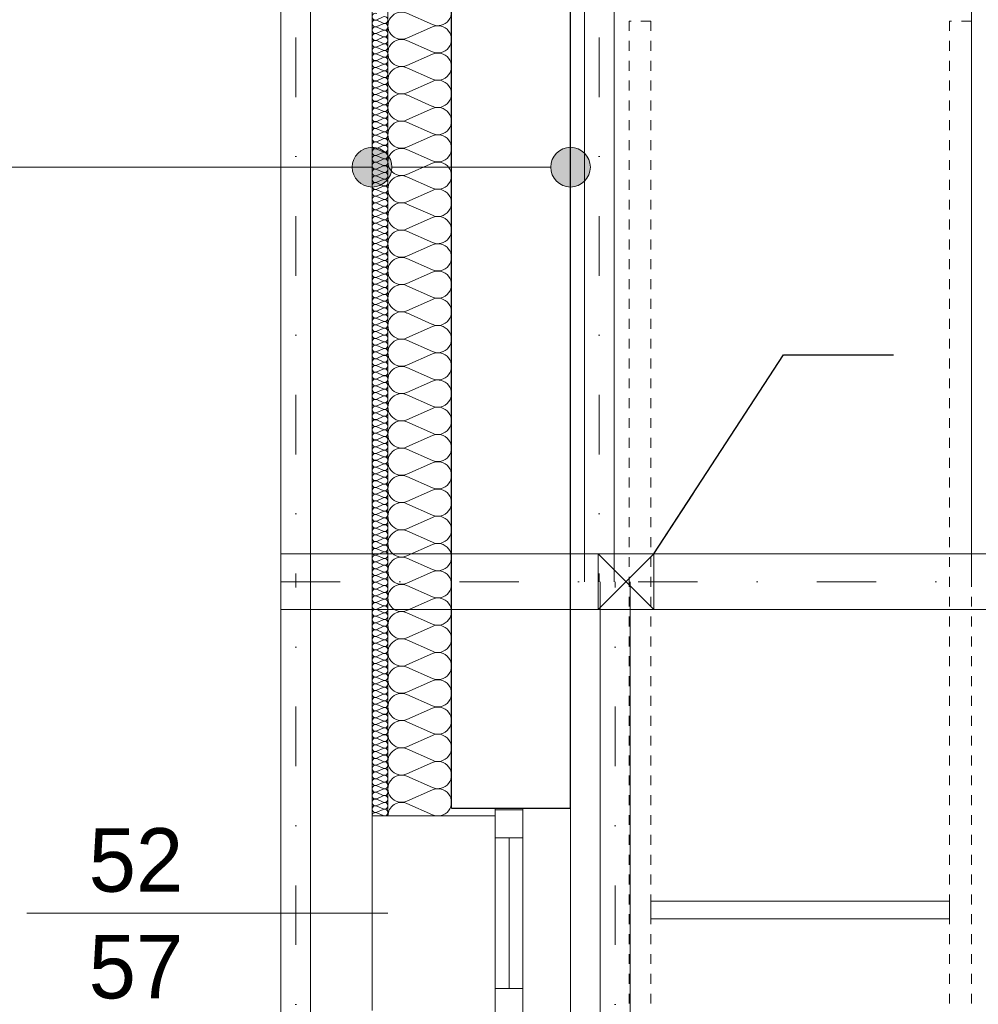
# Model space of a CAD drawing. Extents: x -613240 to -325500, y -25863 to 152403.
# Tile 239 of 254: x -431373 to -428957, y 139788 to 142268. Entities that reach past the tile are written whole.
import ezdxf

# ---------------------------------------------------------------- set-up
doc = ezdxf.new("R2010")
doc.units = 0
doc.header["$MEASUREMENT"] = 0
for name, pattern in [('Dot & Dashed', [450, 150, -150, 0, -150]), ('Hidden Line', [50, 25, -25]), ('Przerywana', [320, 160, -160])]:
    doc.linetypes.add(name, pattern=pattern)
for name, color, linetype, lineweight in [('Arch konstrukcja dachu_Nr_Pióra__46', 5, 'Continuous', 13), ('Arch opisy_Nr_Pióra__21', 7, 'Continuous', 9), ('INWENT DACH_Nr_Pióra__21', 7, 'Continuous', 9), ('INWENT KONST. DREWNIANA_Nr_Pióra__21', 7, 'Continuous', 9), ('INWENT OPISY_Nr_Pióra__21', 7, 'Continuous', 9), ('INWENT. OKNA_Nr_Pióra__21', 7, 'Continuous', 9), ('INWENT. OKNA_Nr_Pióra__5', 7, 'Continuous', 13), ('INWENT.ŚCIANY_Nr_Pióra__1', 7, 'Continuous', 25), ('INWENT.ŚCIANY_Nr_Pióra__21', 7, 'Continuous', 9)]:
    doc.layers.add(name, color=color, linetype=linetype, lineweight=lineweight)
for name, color, linetype in [('Arch ocieplenie', 7, 'Continuous'), ('Arch opisy', 7, 'Continuous'), ('Inwent Izolacje', 7, 'Continuous')]:
    doc.layers.add(name, color=color, linetype=linetype)
for name, color, linetype, lineweight, true_color in [('Arch ocieplenie_Nr_Pióra__9', 7, 'Continuous', 13, 0x3dad99), ('Arch wykończenie_Nr_Pióra__3', 7, 'Continuous', 18, 0xff6600), ('Inwent Izolacje_Nr_Pióra__2', 7, 'Continuous', 13, 0x7f7f7f), ('INWENT KONST. DREWNIANA_Nr_Pióra__2', 7, 'Continuous', 13, 0x7f7f7f), ('INWENT.ŚCIANY_Nr_Pióra__2', 7, 'Continuous', 13, 0x7f7f7f), ('INWENT.ŚCIANY_Nr_Pióra__3', 7, 'Continuous', 18, 0xff6600)]:
    doc.layers.add(name, color=color, linetype=linetype, lineweight=lineweight, true_color=true_color)
doc.styles.add('GENERATED_STYLE_5', font='txt')
doc.dimstyles.new('GENERATED_STYLE__8', dxfattribs={"dimtxt": 0.18, "dimasz": 182.4, "dimexe": 0.18, "dimexo": 0.0625, "dimgap": 0.09, "dimtad": 0, "dimtih": 1, "dimtoh": 1, "dimdec": 4, "dimzin": 0, "dimdsep": 46, "dimcen": 0.09, "dimadec": 0, "dimazin": 0, "dimtfac": 1, "dimtdec": 4, "dimtmove": 0, "dimatfit": 3, "dimldrblk": 'ARROWHEAD_5', "dimfxl": 0, "dimtolj": 1, "dimtzin": 0, "dimarcsym": 0})

# ---------------------------------------------------------------- blocks, each defined once
blk = doc.blocks.new('Izolacja cieplna 14_246', base_point=(-430484.9, 143282.6))
at = {"layer": 'Arch ocieplenie_Nr_Pióra__9', "linetype": 'Continuous'}
for p, q in [((-430456.9, 142275.2), (-430473, 142268.1)), ((-430473, 142266.7), (-430456.9, 142259.6)), ((-430456.9, 142258.1), (-430473, 142251)), ((-430473, 142249.6), (-430456.9, 142242.5)), ((-430456.9, 142241.1), (-430473, 142234)), ((-430473, 142232.6), (-430456.9, 142225.5)), ((-430456.9, 142224), (-430473, 142216.9)), ((-430473, 142215.5), (-430456.9, 142208.4)), ((-430456.9, 142207), (-430473, 142199.9)), ((-430473, 142198.4), (-430456.9, 142191.3)), ((-430456.9, 142189.9), (-430473, 142182.8)), ((-430473, 142181.4), (-430456.9, 142174.3)), ((-430456.9, 142172.8), (-430473, 142165.7)), ((-430473, 142164.3), (-430456.9, 142157.2)), ((-430456.9, 142155.8), (-430473, 142148.7)), ((-430473, 142147.2), (-430456.9, 142140.1)), ((-430456.9, 142138.7), (-430473, 142131.6)), ((-430473, 142130.2), (-430456.9, 142123.1)), ((-430456.9, 142121.7), (-430473, 142114.6)), ((-430473, 142113.1), (-430456.9, 142106)), ((-430456.9, 142104.6), (-430473, 142097.5)), ((-430473, 142096.1), (-430456.9, 142089)), ((-430456.9, 142087.5), (-430473, 142080.4)), ((-430473, 142079), (-430456.9, 142071.9)), ((-430456.9, 142070.5), (-430473, 142063.4)), ((-430473, 142061.9), (-430456.9, 142054.8)), ((-430456.9, 142053.4), (-430473, 142046.3)), ((-430473, 142044.9), (-430456.9, 142037.8)), ((-430456.9, 142036.3), (-430473, 142029.2)), ((-430473, 142027.8), (-430456.9, 142020.7)), ((-430456.9, 142019.3), (-430473, 142012.2)), ((-430473, 142010.7), (-430456.9, 142003.6)), ((-430456.9, 142002.2), (-430473, 141995.1)), ((-430473, 141993.7), (-430456.9, 141986.6)), ((-430456.9, 141985.2), (-430473, 141978.1)), ((-430473, 141976.6), (-430456.9, 141969.5)), ((-430456.9, 141968.1), (-430473, 141961)), ((-430473, 141959.6), (-430456.9, 141952.5)), ((-430456.9, 141951), (-430473, 141943.9)), ((-430473, 141942.5), (-430456.9, 141935.4)), ((-430456.9, 141934), (-430473, 141926.9)), ((-430473, 141925.4), (-430456.9, 141918.3)), ((-430456.9, 141916.9), (-430473, 141909.8)), ((-430473, 141908.4), (-430456.9, 141901.3)), ((-430456.9, 141899.8), (-430473, 141892.7)), ((-430473, 141891.3), (-430456.9, 141884.2)), ((-430456.9, 141882.8), (-430473, 141875.7)), ((-430473, 141874.2), (-430456.9, 141867.2)), ((-430456.9, 141865.7), (-430473, 141858.6)), ((-430473, 141857.2), (-430456.9, 141850.1)), ((-430456.9, 141848.7), (-430473, 141841.6)), ((-430473, 141840.1), (-430456.9, 141833)), ((-430456.9, 141831.6), (-430473, 141824.5)), ((-430473, 141823.1), (-430456.9, 141816)), ((-430456.9, 141814.5), (-430473, 141807.4)), ((-430473, 141806), (-430456.9, 141798.9)), ((-430456.9, 141797.5), (-430473, 141790.4)), ((-430473, 141788.9), (-430456.9, 141781.8)), ((-430456.9, 141780.4), (-430473, 141773.3)), ((-430473, 141771.9), (-430456.9, 141764.8)), ((-430456.9, 141763.3), (-430473, 141756.2)), ((-430473, 141754.8), (-430456.9, 141747.7)), ((-430456.9, 141746.3), (-430473, 141739.2)), ((-430473, 141737.8), (-430456.9, 141730.7)), ((-430456.9, 141729.2), (-430473, 141722.1)), ((-430473, 141720.7), (-430456.9, 141713.6)), ((-430456.9, 141712.2), (-430473, 141705.1)), ((-430473, 141703.6), (-430456.9, 141696.5)), ((-430456.9, 141695.1), (-430473, 141688)), ((-430473, 141686.6), (-430456.9, 141679.5)), ((-430456.9, 141678), (-430473, 141670.9)), ((-430473, 141669.5), (-430456.9, 141662.4)), ((-430456.9, 141661), (-430473, 141653.9)), ((-430473, 141652.4), (-430456.9, 141645.3)), ((-430456.9, 141643.9), (-430473, 141636.8)), ((-430473, 141635.4), (-430456.9, 141628.3)), ((-430456.9, 141626.8), (-430473, 141619.8)), ((-430473, 141618.3), (-430456.9, 141611.2)), ((-430456.9, 141609.8), (-430473, 141602.7)), ((-430473, 141601.3), (-430456.9, 141594.2)), ((-430456.9, 141592.7), (-430473, 141585.6)), ((-430473, 141584.2), (-430456.9, 141577.1)), ((-430456.9, 141575.7), (-430473, 141568.6)), ((-430473, 141567.1), (-430456.9, 141560)), ((-430456.9, 141558.6), (-430473, 141551.5)), ((-430473, 141550.1), (-430456.9, 141543)), ((-430456.9, 141541.5), (-430473, 141534.4)), ((-430473, 141533), (-430456.9, 141525.9)), ((-430456.9, 141524.5), (-430473, 141517.4)), ((-430473, 141515.9), (-430456.9, 141508.8)), ((-430456.9, 141507.4), (-430473, 141500.3)), ((-430473, 141498.9), (-430456.9, 141491.8)), ((-430456.9, 141490.4), (-430473, 141483.3)), ((-430473, 141481.8), (-430456.9, 141474.7)), ((-430456.9, 141473.3), (-430473, 141466.2)), ((-430473, 141464.8), (-430456.9, 141457.7)), ((-430456.9, 141456.2), (-430473, 141449.1)), ((-430473, 141447.7), (-430456.9, 141440.6)), ((-430456.9, 141439.2), (-430473, 141432.1)), ((-430473, 141430.6), (-430456.9, 141423.5)), ((-430456.9, 141422.1), (-430473, 141415)), ((-430473, 141413.6), (-430456.9, 141406.5)), ((-430456.9, 141405), (-430473, 141397.9)), ((-430473, 141396.5), (-430456.9, 141389.4)), ((-430456.9, 141388), (-430473, 141380.9)), ((-430473, 141379.4), (-430456.9, 141372.3)), ((-430456.9, 141370.9), (-430473, 141363.8)), ((-430473, 141362.4), (-430456.9, 141355.3)), ((-430456.9, 141353.9), (-430473, 141346.8)), ((-430473, 141345.3), (-430456.9, 141338.2)), ((-430456.9, 141336.8), (-430473, 141329.7)), ((-430473, 141328.3), (-430456.9, 141321.2)), ((-430456.9, 141319.7), (-430473, 141312.6)), ((-430473, 141311.2), (-430456.9, 141304.1)), ((-430456.9, 141302.7), (-430473, 141295.6)), ((-430473, 141294.1), (-430456.9, 141287)), ((-430456.9, 141285.6), (-430473, 141278.5)), ((-430473, 141277.1), (-430456.9, 141270)), ((-430456.9, 141268.5), (-430473, 141261.4)), ((-430473, 141260), (-430456.9, 141252.9)), ((-430456.9, 141251.5), (-430473, 141244.4)), ((-430473, 141243), (-430456.9, 141235.9)), ((-430456.9, 141234.4), (-430473, 141227.3)), ((-430473, 141225.9), (-430456.9, 141218.8)), ((-430456.9, 141217.4), (-430473, 141210.3)), ((-430473, 141208.8), (-430456.9, 141201.7)), ((-430456.9, 141200.3), (-430473, 141193.2)), ((-430473, 141191.8), (-430456.9, 141184.7)), ((-430456.9, 141183.2), (-430473, 141176.1)), ((-430473, 141174.7), (-430456.9, 141167.6)), ((-430456.9, 141166.2), (-430473, 141159.1)), ((-430473, 141157.6), (-430456.9, 141150.5)), ((-430456.9, 141149.1), (-430473, 141142)), ((-430473, 141140.6), (-430456.9, 141133.5)), ((-430456.9, 141132), (-430473, 141124.9)), ((-430473, 141123.5), (-430456.9, 141116.4)), ((-430456.9, 141115), (-430473, 141107.9)), ((-430473, 141106.5), (-430456.9, 141099.4)), ((-430456.9, 141097.9), (-430473, 141090.8)), ((-430473, 141089.4), (-430456.9, 141082.3)), ((-430456.9, 141080.9), (-430473, 141073.8)), ((-430473, 141072.3), (-430456.9, 141065.2)), ((-430456.9, 141063.8), (-430473, 141056.7)), ((-430473, 141055.3), (-430456.9, 141048.2)), ((-430456.9, 141046.7), (-430473, 141039.6)), ((-430473, 141038.2), (-430456.9, 141031.1)), ((-430456.9, 141029.7), (-430473, 141022.6)), ((-430473, 141021.1), (-430456.9, 141014)), ((-430456.9, 141012.6), (-430473, 141005.5)), ((-430473, 141004.1), (-430456.9, 140997)), ((-430456.9, 140995.5), (-430473, 140988.5)), ((-430473, 140987), (-430456.9, 140979.9)), ((-430456.9, 140978.5), (-430473, 140971.4)), ((-430473, 140970), (-430456.9, 140962.9)), ((-430456.9, 140961.4), (-430473, 140954.3)), ((-430473, 140952.9), (-430456.9, 140945.8)), ((-430456.9, 140944.4), (-430473, 140937.3)), ((-430473, 140935.8), (-430456.9, 140928.7)), ((-430456.9, 140927.3), (-430473, 140920.2)), ((-430473, 140918.8), (-430456.9, 140911.7)), ((-430456.9, 140910.2), (-430473, 140903.1)), ((-430473, 140901.7), (-430456.9, 140894.6)), ((-430456.9, 140893.2), (-430473, 140886.1)), ((-430473, 140884.6), (-430456.9, 140877.5)), ((-430456.9, 140876.1), (-430473, 140869)), ((-430473, 140867.6), (-430456.9, 140860.5)), ((-430456.9, 140859.1), (-430473, 140852)), ((-430473, 140850.5), (-430456.9, 140843.4)), ((-430456.9, 140842), (-430473, 140834.9)), ((-430473, 140833.5), (-430456.9, 140826.4)), ((-430456.9, 140824.9), (-430473, 140817.8)), ((-430473, 140816.4), (-430456.9, 140809.3)), ((-430456.9, 140807.9), (-430473, 140800.8)), ((-430473, 140799.3), (-430456.9, 140792.2)), ((-430456.9, 140790.8), (-430473, 140783.7)), ((-430473, 140782.3), (-430456.9, 140775.2)), ((-430456.9, 140773.7), (-430473, 140766.6)), ((-430473, 140765.2), (-430456.9, 140758.1)), ((-430456.9, 140756.7), (-430473, 140749.6)), ((-430473, 140748.1), (-430456.9, 140741)), ((-430456.9, 140739.6), (-430473, 140732.5)), ((-430473, 140731.1), (-430456.9, 140724)), ((-430456.9, 140722.6), (-430473, 140715.5)), ((-430473, 140714), (-430456.9, 140706.9)), ((-430456.9, 140705.5), (-430473, 140698.4)), ((-430473, 140697), (-430456.9, 140689.9)), ((-430456.9, 140688.4), (-430473, 140681.3)), ((-430473, 140679.9), (-430456.9, 140672.8)), ((-430456.9, 140671.4), (-430473, 140664.3)), ((-430473, 140662.8), (-430456.9, 140655.7)), ((-430456.9, 140654.3), (-430473, 140647.2)), ((-430473, 140645.8), (-430456.9, 140638.7)), ((-430456.9, 140637.2), (-430473, 140630.1)), ((-430473, 140628.7), (-430456.9, 140621.6)), ((-430456.9, 140620.2), (-430473, 140613.1)), ((-430473, 140611.7), (-430456.9, 140604.6)), ((-430456.9, 140603.1), (-430473, 140596)), ((-430473, 140594.6), (-430456.9, 140587.5)), ((-430456.9, 140586.1), (-430473, 140579)), ((-430473, 140577.5), (-430456.9, 140570.4)), ((-430456.9, 140569), (-430473, 140561.9)), ((-430473, 140560.5), (-430456.9, 140553.4)), ((-430456.9, 140551.9), (-430473, 140544.8)), ((-430473, 140543.4), (-430456.9, 140536.3)), ((-430456.9, 140534.9), (-430473, 140527.8)), ((-430473, 140526.3), (-430456.9, 140519.2)), ((-430456.9, 140517.8), (-430473, 140510.7)), ((-430473, 140509.3), (-430456.9, 140502.2)), ((-430456.9, 140500.7), (-430473, 140493.6)), ((-430473, 140492.2), (-430456.9, 140485.1)), ((-430456.9, 140483.7), (-430473, 140476.6)), ((-430473, 140475.2), (-430456.9, 140468.1)), ((-430456.9, 140466.6), (-430473, 140459.5)), ((-430473, 140458.1), (-430456.9, 140451)), ((-430456.9, 140449.6), (-430473, 140442.5)), ((-430473, 140441), (-430456.9, 140433.9)), ((-430456.9, 140432.5), (-430473, 140425.4)), ((-430473, 140424), (-430456.9, 140416.9)), ((-430456.9, 140415.4), (-430473, 140408.3)), ((-430473, 140406.9), (-430456.9, 140399.8)), ((-430456.9, 140398.4), (-430473, 140391.3)), ((-430473, 140389.8), (-430456.9, 140382.7)), ((-430456.9, 140381.3), (-430473, 140374.2)), ((-430473, 140372.8), (-430456.9, 140365.7)), ((-430456.9, 140364.2), (-430473, 140357.2)), ((-430473, 140355.7), (-430456.9, 140348.6)), ((-430456.9, 140347.2), (-430473, 140340.1)), ((-430473, 140338.7), (-430456.9, 140331.6)), ((-430456.9, 140330.1), (-430473, 140323)), ((-430473, 140321.6), (-430456.9, 140314.5)), ((-430456.9, 140313.1), (-430473, 140306)), ((-430473, 140304.5), (-430456.9, 140297.4)), ((-430456.9, 140296), (-430473, 140288.9)), ((-430473, 140287.5), (-430456.9, 140280.4)), ((-430456.9, 140278.9), (-430473, 140271.8)), ((-430473, 140270.4), (-430456.9, 140263.3))]:
    blk.add_line(p, q, dxfattribs=at)
for centre, start_param, end_param in [((-430476.4, 142275.9), 2.7288, 6.695979), ((-430476.4, 142258.9), 2.7288, 6.695979), ((-430453.5, 142267.4), 5.870392, 9.837571), ((-430476.4, 142241.8), 2.7288, 6.695979), ((-430453.5, 142250.3), 5.870392, 9.837571), ((-430453.5, 142233.3), 5.870392, 9.837571), ((-430476.4, 142224.7), 2.7288, 6.695979), ((-430476.4, 142207.7), 2.7288, 6.695979), ((-430453.5, 142216.2), 5.870392, 9.837571), ((-430476.4, 142190.6), 2.7288, 6.695979), ((-430453.5, 142199.1), 5.870392, 9.837571), ((-430453.5, 142182.1), 5.870392, 9.837571), ((-430476.4, 142173.6), 2.7288, 6.695979), ((-430476.4, 142156.5), 2.7288, 6.695979), ((-430453.5, 142165), 5.870392, 9.837571), ((-430476.4, 142139.4), 2.7288, 6.695979), ((-430453.5, 142148), 5.870392, 9.837571), ((-430453.5, 142130.9), 5.870392, 9.837571), ((-430476.4, 142122.4), 2.7288, 6.695979), ((-430476.4, 142105.3), 2.7288, 6.695979), ((-430453.5, 142113.8), 5.870392, 9.837571), ((-430476.4, 142088.2), 2.7288, 6.695979), ((-430453.5, 142096.8), 5.870392, 9.837571), ((-430453.5, 142079.7), 5.870392, 9.837571), ((-430476.4, 142071.2), 2.7288, 6.695979), ((-430476.4, 142054.1), 2.7288, 6.695979), ((-430453.5, 142062.6), 5.870392, 9.837571), ((-430476.4, 142037.1), 2.7288, 6.695979), ((-430453.5, 142045.6), 5.870392, 9.837571), ((-430453.5, 142028.5), 5.870392, 9.837571), ((-430476.4, 142020), 2.7288, 6.695979), ((-430453.5, 142011.5), 5.870392, 9.837571), ((-430476.4, 142002.9), 2.7288, 6.695979), ((-430476.4, 141985.9), 2.7288, 6.695979), ((-430453.5, 141994.4), 5.870392, 9.837571), ((-430476.4, 141968.8), 2.7288, 6.695979), ((-430453.5, 141977.3), 5.870392, 9.837571), ((-430453.5, 141960.3), 5.870392, 9.837571), ((-430476.4, 141951.7), 2.7288, 6.695979), ((-430476.4, 141934.7), 2.7288, 6.695979), ((-430453.5, 141943.2), 5.870392, 9.837571), ((-430476.4, 141917.6), 2.7288, 6.695979), ((-430453.5, 141926.2), 5.870392, 9.837571), ((-430453.5, 141909.1), 5.870392, 9.837571), ((-430476.4, 141900.6), 2.7288, 6.695979), ((-430476.4, 141883.5), 2.7288, 6.695979), ((-430453.5, 141892), 5.870392, 9.837571), ((-430476.4, 141866.4), 2.7288, 6.695979), ((-430453.5, 141875), 5.870392, 9.837571), ((-430453.5, 141857.9), 5.870392, 9.837571), ((-430476.4, 141849.4), 2.7288, 6.695979), ((-430476.4, 141832.3), 2.7288, 6.695979), ((-430453.5, 141840.8), 5.870392, 9.837571), ((-430476.4, 141815.2), 2.7288, 6.695979), ((-430453.5, 141823.8), 5.870392, 9.837571), ((-430453.5, 141806.7), 5.870392, 9.837571), ((-430476.4, 141798.2), 2.7288, 6.695979), ((-430476.4, 141781.1), 2.7288, 6.695979), ((-430453.5, 141789.7), 5.870392, 9.837571), ((-430476.4, 141764.1), 2.7288, 6.695979), ((-430453.5, 141772.6), 5.870392, 9.837571), ((-430453.5, 141755.5), 5.870392, 9.837571), ((-430476.4, 141747), 2.7288, 6.695979), ((-430453.5, 141738.5), 5.870392, 9.837571), ((-430476.4, 141729.9), 2.7288, 6.695979), ((-430476.4, 141712.9), 2.7288, 6.695979), ((-430453.5, 141721.4), 5.870392, 9.837571), ((-430476.4, 141695.8), 2.7288, 6.695979), ((-430453.5, 141704.3), 5.870392, 9.837571), ((-430453.5, 141687.3), 5.870392, 9.837571), ((-430476.4, 141678.8), 2.7288, 6.695979), ((-430476.4, 141661.7), 2.7288, 6.695979), ((-430453.5, 141670.2), 5.870392, 9.837571), ((-430476.4, 141644.6), 2.7288, 6.695979), ((-430453.5, 141653.2), 5.870392, 9.837571), ((-430453.5, 141636.1), 5.870392, 9.837571), ((-430476.4, 141627.6), 2.7288, 6.695979), ((-430476.4, 141610.5), 2.7288, 6.695979), ((-430453.5, 141619), 5.870392, 9.837571), ((-430476.4, 141593.4), 2.7288, 6.695979), ((-430453.5, 141602), 5.870392, 9.837571), ((-430453.5, 141584.9), 5.870392, 9.837571), ((-430476.4, 141576.4), 2.7288, 6.695979), ((-430476.4, 141559.3), 2.7288, 6.695979), ((-430453.5, 141567.8), 5.870392, 9.837571), ((-430476.4, 141542.3), 2.7288, 6.695979), ((-430453.5, 141550.8), 5.870392, 9.837571), ((-430453.5, 141533.7), 5.870392, 9.837571), ((-430476.4, 141525.2), 2.7288, 6.695979), ((-430476.4, 141508.1), 2.7288, 6.695979), ((-430453.5, 141516.7), 5.870392, 9.837571), ((-430476.4, 141491.1), 2.7288, 6.695979), ((-430453.5, 141499.6), 5.870392, 9.837571), ((-430453.5, 141482.5), 5.870392, 9.837571), ((-430476.4, 141474), 2.7288, 6.695979), ((-430453.5, 141465.5), 5.870392, 9.837571), ((-430476.4, 141456.9), 2.7288, 6.695979), ((-430476.4, 141439.9), 2.7288, 6.695979), ((-430453.5, 141448.4), 5.870392, 9.837571), ((-430476.4, 141422.8), 2.7288, 6.695979), ((-430453.5, 141431.4), 5.870392, 9.837571), ((-430453.5, 141414.3), 5.870392, 9.837571), ((-430476.4, 141405.8), 2.7288, 6.695979), ((-430476.4, 141388.7), 2.7288, 6.695979), ((-430453.5, 141397.2), 5.870392, 9.837571), ((-430476.4, 141371.6), 2.7288, 6.695979), ((-430453.5, 141380.2), 5.870392, 9.837571), ((-430453.5, 141363.1), 5.870392, 9.837571), ((-430476.4, 141354.6), 2.7288, 6.695979), ((-430476.4, 141337.5), 2.7288, 6.695979), ((-430453.5, 141346), 5.870392, 9.837571), ((-430476.4, 141320.4), 2.7288, 6.695979), ((-430453.5, 141329), 5.870392, 9.837571), ((-430453.5, 141311.9), 5.870392, 9.837571), ((-430476.4, 141303.4), 2.7288, 6.695979), ((-430476.4, 141286.3), 2.7288, 6.695979), ((-430453.5, 141294.9), 5.870392, 9.837571), ((-430476.4, 141269.3), 2.7288, 6.695979), ((-430453.5, 141277.8), 5.870392, 9.837571), ((-430453.5, 141260.7), 5.870392, 9.837571), ((-430476.4, 141252.2), 2.7288, 6.695979), ((-430476.4, 141235.1), 2.7288, 6.695979), ((-430453.5, 141243.7), 5.870392, 9.837571), ((-430476.4, 141218.1), 2.7288, 6.695979), ((-430453.5, 141226.6), 5.870392, 9.837571), ((-430476.4, 141201), 2.7288, 6.695979), ((-430453.5, 141209.5), 5.870392, 9.837571), ((-430453.5, 141192.5), 5.870392, 9.837571), ((-430476.4, 141183.9), 2.7288, 6.695979), ((-430476.4, 141166.9), 2.7288, 6.695979), ((-430453.5, 141175.4), 5.870392, 9.837571), ((-430476.4, 141149.8), 2.7288, 6.695979), ((-430453.5, 141158.4), 5.870392, 9.837571), ((-430453.5, 141141.3), 5.870392, 9.837571), ((-430476.4, 141132.8), 2.7288, 6.695979), ((-430476.4, 141115.7), 2.7288, 6.695979), ((-430453.5, 141124.2), 5.870392, 9.837571), ((-430476.4, 141098.6), 2.7288, 6.695979), ((-430453.5, 141107.2), 5.870392, 9.837571), ((-430453.5, 141090.1), 5.870392, 9.837571), ((-430476.4, 141081.6), 2.7288, 6.695979), ((-430476.4, 141064.5), 2.7288, 6.695979), ((-430453.5, 141073), 5.870392, 9.837571), ((-430476.4, 141047.5), 2.7288, 6.695979), ((-430453.5, 141056), 5.870392, 9.837571), ((-430453.5, 141038.9), 5.870392, 9.837571), ((-430476.4, 141030.4), 2.7288, 6.695979), ((-430476.4, 141013.3), 2.7288, 6.695979), ((-430453.5, 141021.9), 5.870392, 9.837571), ((-430476.4, 140996.3), 2.7288, 6.695979), ((-430453.5, 141004.8), 5.870392, 9.837571), ((-430453.5, 140987.7), 5.870392, 9.837571), ((-430476.4, 140979.2), 2.7288, 6.695979), ((-430476.4, 140962.1), 2.7288, 6.695979), ((-430453.5, 140970.7), 5.870392, 9.837571), ((-430476.4, 140945.1), 2.7288, 6.695979), ((-430453.5, 140953.6), 5.870392, 9.837571), ((-430476.4, 140928), 2.7288, 6.695979), ((-430453.5, 140936.5), 5.870392, 9.837571), ((-430453.5, 140919.5), 5.870392, 9.837571), ((-430476.4, 140911), 2.7288, 6.695979), ((-430476.4, 140893.9), 2.7288, 6.695979), ((-430453.5, 140902.4), 5.870392, 9.837571), ((-430476.4, 140876.8), 2.7288, 6.695979), ((-430453.5, 140885.4), 5.870392, 9.837571), ((-430453.5, 140868.3), 5.870392, 9.837571), ((-430476.4, 140859.8), 2.7288, 6.695979), ((-430476.4, 140842.7), 2.7288, 6.695979), ((-430453.5, 140851.2), 5.870392, 9.837571), ((-430476.4, 140825.6), 2.7288, 6.695979), ((-430453.5, 140834.2), 5.870392, 9.837571), ((-430453.5, 140817.1), 5.870392, 9.837571), ((-430476.4, 140808.6), 2.7288, 6.695979), ((-430476.4, 140791.5), 2.7288, 6.695979), ((-430453.5, 140800.1), 5.870392, 9.837571), ((-430476.4, 140774.5), 2.7288, 6.695979), ((-430453.5, 140783), 5.870392, 9.837571), ((-430453.5, 140765.9), 5.870392, 9.837571), ((-430476.4, 140757.4), 2.7288, 6.695979), ((-430476.4, 140740.3), 2.7288, 6.695979), ((-430453.5, 140748.9), 5.870392, 9.837571), ((-430476.4, 140723.3), 2.7288, 6.695979), ((-430453.5, 140731.8), 5.870392, 9.837571), ((-430453.5, 140714.7), 5.870392, 9.837571), ((-430476.4, 140706.2), 2.7288, 6.695979), ((-430476.4, 140689.1), 2.7288, 6.695979), ((-430453.5, 140697.7), 5.870392, 9.837571), ((-430476.4, 140672.1), 2.7288, 6.695979), ((-430453.5, 140680.6), 5.870392, 9.837571), ((-430476.4, 140655), 2.7288, 6.695979), ((-430453.5, 140663.6), 5.870392, 9.837571), ((-430453.5, 140646.5), 5.870392, 9.837571), ((-430476.4, 140638), 2.7288, 6.695979), ((-430476.4, 140620.9), 2.7288, 6.695979), ((-430453.5, 140629.4), 5.870392, 9.837571), ((-430476.4, 140603.8), 2.7288, 6.695979), ((-430453.5, 140612.4), 5.870392, 9.837571), ((-430453.5, 140595.3), 5.870392, 9.837571), ((-430476.4, 140586.8), 2.7288, 6.695979), ((-430476.4, 140569.7), 2.7288, 6.695979), ((-430453.5, 140578.2), 5.870392, 9.837571), ((-430476.4, 140552.6), 2.7288, 6.695979), ((-430453.5, 140561.2), 5.870392, 9.837571), ((-430453.5, 140544.1), 5.870392, 9.837571), ((-430476.4, 140535.6), 2.7288, 6.695979), ((-430476.4, 140518.5), 2.7288, 6.695979), ((-430453.5, 140527.1), 5.870392, 9.837571), ((-430476.4, 140501.5), 2.7288, 6.695979), ((-430453.5, 140510), 5.870392, 9.837571), ((-430453.5, 140492.9), 5.870392, 9.837571), ((-430476.4, 140484.4), 2.7288, 6.695979), ((-430476.4, 140467.3), 2.7288, 6.695979), ((-430453.5, 140475.9), 5.870392, 9.837571), ((-430476.4, 140450.3), 2.7288, 6.695979), ((-430453.5, 140458.8), 5.870392, 9.837571), ((-430453.5, 140441.7), 5.870392, 9.837571), ((-430476.4, 140433.2), 2.7288, 6.695979), ((-430476.4, 140416.2), 2.7288, 6.695979), ((-430453.5, 140424.7), 5.870392, 9.837571), ((-430476.4, 140399.1), 2.7288, 6.695979), ((-430453.5, 140407.6), 5.870392, 9.837571), ((-430476.4, 140382), 2.7288, 6.695979), ((-430453.5, 140390.6), 5.870392, 9.837571), ((-430453.5, 140373.5), 5.870392, 9.837571), ((-430476.4, 140365), 2.7288, 6.695979), ((-430476.4, 140347.9), 2.7288, 6.695979), ((-430453.5, 140356.4), 5.870392, 9.837571), ((-430476.4, 140330.8), 2.7288, 6.695979), ((-430453.5, 140339.4), 5.870392, 9.837571), ((-430453.5, 140322.3), 5.870392, 9.837571), ((-430476.4, 140313.8), 2.7288, 6.695979), ((-430476.4, 140296.7), 2.7288, 6.695979), ((-430453.5, 140305.2), 5.870392, 9.837571), ((-430476.4, 140279.7), 2.7288, 6.695979), ((-430453.5, 140288.2), 5.870392, 9.837571), ((-430453.5, 140271.1), 5.870392, 9.837571), ((-430476.4, 140262.6), 2.7288, 4.712389)]:
    blk.add_ellipse(centre, major_axis=(0, -8.53), ratio=0.997193, start_param=start_param, end_param=end_param, dxfattribs=at)
blk = doc.blocks.new('Izolacja cieplna 14_368', base_point=(-430444.9, 140262.6))
at = {"layer": 'Inwent Izolacje_Nr_Pióra__2', "linetype": 'Continuous'}
for p, q in [((-430332.6, 142255.9), (-430397.3, 142284.5)), ((-430397.3, 142221.6), (-430332.6, 142250.2)), ((-430332.6, 142187.3), (-430397.3, 142215.8)), ((-430397.3, 142153), (-430332.6, 142181.5)), ((-430332.6, 142118.7), (-430397.3, 142147.2)), ((-430397.3, 142084.3), (-430332.6, 142112.9)), ((-430332.6, 142050), (-430397.3, 142078.6)), ((-430397.3, 142015.7), (-430332.6, 142044.3)), ((-430332.6, 141981.4), (-430397.3, 142009.9)), ((-430397.3, 141947.1), (-430332.6, 141975.6)), ((-430332.6, 141912.7), (-430397.3, 141941.3)), ((-430397.3, 141878.4), (-430332.6, 141907)), ((-430332.6, 141844.1), (-430397.3, 141872.7)), ((-430397.3, 141809.8), (-430332.6, 141838.3)), ((-430332.6, 141775.5), (-430397.3, 141804)), ((-430397.3, 141741.2), (-430332.6, 141769.7)), ((-430332.6, 141706.8), (-430397.3, 141735.4)), ((-430397.3, 141672.5), (-430332.6, 141701.1)), ((-430332.6, 141638.2), (-430397.3, 141666.8)), ((-430397.3, 141603.9), (-430332.6, 141632.4)), ((-430332.6, 141569.6), (-430397.3, 141598.1)), ((-430397.3, 141535.2), (-430332.6, 141563.8)), ((-430332.6, 141500.9), (-430397.3, 141529.5)), ((-430397.3, 141466.6), (-430332.6, 141495.2)), ((-430332.6, 141432.3), (-430397.3, 141460.8)), ((-430397.3, 141398), (-430332.6, 141426.5)), ((-430332.6, 141363.7), (-430397.3, 141392.2)), ((-430397.3, 141329.3), (-430332.6, 141357.9)), ((-430332.6, 141295), (-430397.3, 141323.6)), ((-430397.3, 141260.7), (-430332.6, 141289.3)), ((-430332.6, 141226.4), (-430397.3, 141254.9)), ((-430397.3, 141192.1), (-430332.6, 141220.6)), ((-430332.6, 141157.7), (-430397.3, 141186.3)), ((-430397.3, 141123.4), (-430332.6, 141152)), ((-430332.6, 141089.1), (-430397.3, 141117.7)), ((-430397.3, 141054.8), (-430332.6, 141083.3)), ((-430332.6, 141020.5), (-430397.3, 141049)), ((-430397.3, 140986.2), (-430332.6, 141014.7)), ((-430332.6, 140951.8), (-430397.3, 140980.4)), ((-430397.3, 140917.5), (-430332.6, 140946.1)), ((-430332.6, 140883.2), (-430397.3, 140911.8)), ((-430397.3, 140848.9), (-430332.6, 140877.4)), ((-430332.6, 140814.6), (-430397.3, 140843.1)), ((-430397.3, 140780.2), (-430332.6, 140808.8)), ((-430332.6, 140745.9), (-430397.3, 140774.5)), ((-430397.3, 140711.6), (-430332.6, 140740.2)), ((-430332.6, 140677.3), (-430397.3, 140705.8)), ((-430397.3, 140643), (-430332.6, 140671.5)), ((-430332.6, 140608.7), (-430397.3, 140637.2)), ((-430397.3, 140574.3), (-430332.6, 140602.9)), ((-430332.6, 140540), (-430397.3, 140568.6)), ((-430397.3, 140505.7), (-430332.6, 140534.3)), ((-430332.6, 140471.4), (-430397.3, 140499.9)), ((-430397.3, 140437.1), (-430332.6, 140465.6)), ((-430332.6, 140402.7), (-430397.3, 140431.3)), ((-430397.3, 140368.4), (-430332.6, 140397)), ((-430332.6, 140334.1), (-430397.3, 140362.7)), ((-430397.3, 140299.8), (-430332.6, 140328.3)), ((-430332.6, 140265.5), (-430397.3, 140294))]:
    blk.add_line(p, q, dxfattribs=at)
for centre, start_param, end_param in [((-430319, 142287.4), 2.728799, 6.695979), ((-430410.9, 142253), 5.870392, 9.837571), ((-430319, 142218.7), 2.728799, 6.695979), ((-430410.9, 142184.4), 5.870392, 9.837571), ((-430319, 142150.1), 2.728799, 6.695979), ((-430410.9, 142115.8), 5.870392, 9.837571), ((-430319, 142081.5), 2.728799, 6.695979), ((-430410.9, 142047.1), 5.870392, 9.837571), ((-430319, 142012.8), 2.728799, 6.695979), ((-430410.9, 141978.5), 5.870392, 9.837571), ((-430319, 141944.2), 2.728799, 6.695979), ((-430410.9, 141909.9), 5.870392, 9.837571), ((-430319, 141875.5), 2.728799, 6.695979), ((-430410.9, 141841.2), 5.870392, 9.837571), ((-430319, 141806.9), 2.728799, 6.695979), ((-430410.9, 141772.6), 5.870392, 9.837571), ((-430319, 141738.3), 2.728799, 6.695979), ((-430410.9, 141704), 5.870392, 9.837571), ((-430319, 141669.6), 2.728799, 6.695979), ((-430410.9, 141635.3), 5.870392, 9.837571), ((-430319, 141601), 2.728799, 6.695979), ((-430410.9, 141566.7), 5.870392, 9.837571), ((-430319, 141532.4), 2.728799, 6.695979), ((-430410.9, 141498), 5.870392, 9.837571), ((-430319, 141463.7), 2.728799, 6.695979), ((-430410.9, 141429.4), 5.870392, 9.837571), ((-430319, 141395.1), 2.728799, 6.695979), ((-430410.9, 141360.8), 5.870392, 9.837571), ((-430319, 141326.5), 2.728799, 6.695979), ((-430410.9, 141292.1), 5.870392, 9.837571), ((-430319, 141257.8), 2.728799, 6.695979), ((-430410.9, 141223.5), 5.870392, 9.837571), ((-430319, 141189.2), 2.728799, 6.695979), ((-430410.9, 141154.9), 5.870392, 9.837571), ((-430319, 141120.5), 2.728799, 6.695979), ((-430410.9, 141086.2), 5.870392, 9.837571), ((-430319, 141051.9), 2.728799, 6.695979), ((-430410.9, 141017.6), 5.870392, 9.837571), ((-430319, 140983.3), 2.728799, 6.695979), ((-430410.9, 140949), 5.870392, 9.837571), ((-430319, 140914.6), 2.728799, 6.695979), ((-430410.9, 140880.3), 5.870392, 9.837571), ((-430319, 140846), 2.728799, 6.695979), ((-430410.9, 140811.7), 5.870392, 9.837571), ((-430319, 140777.4), 2.728799, 6.695979), ((-430410.9, 140743), 5.870392, 9.837571), ((-430319, 140708.7), 2.728799, 6.695979), ((-430410.9, 140674.4), 5.870392, 9.837571), ((-430319, 140640.1), 2.728799, 6.695979), ((-430410.9, 140605.8), 5.870392, 9.837571), ((-430319, 140571.5), 2.728799, 6.695979), ((-430410.9, 140537.1), 5.870392, 9.837571), ((-430319, 140502.8), 2.728799, 6.695979), ((-430410.9, 140468.5), 5.870392, 9.837571), ((-430319, 140434.2), 2.728799, 6.695979), ((-430410.9, 140399.9), 5.870392, 9.837571), ((-430319, 140365.5), 2.728799, 6.695979), ((-430410.9, 140331.2), 5.870392, 9.837571), ((-430319, 140296.9), 2.728799, 6.695979), ((-430410.9, 140262.6), 5.870392, 7.853982)]:
    blk.add_ellipse(centre, major_axis=(0, 34.3), ratio=0.991564, start_param=start_param, end_param=end_param, dxfattribs=at)
blk = doc.blocks.new('ARROWHEAD_5')
at = {"color": 0, "linetype": 'Continuous', "lineweight": 0}
blk.add_line((0, 0), (-1, 0), dxfattribs=at)
blk.add_solid([(-1, 0.2679), (0, 0), (-1, -0.2679), (-1, 0.2679)], dxfattribs=at)
blk = doc.blocks.new('Linia_186', base_point=(-430484.9, 141896.8))
at = {"layer": 'Arch opisy_Nr_Pióra__21', "linetype": 'Continuous'}
blk.add_line((-430484.9, 141896.8), (-432564.7, 141896.8), dxfattribs=at)
blk = doc.blocks.new('Linia_187', base_point=(-429984.9, 141896.8))
at = {"layer": 'Arch opisy_Nr_Pióra__21', "linetype": 'Continuous'}
for points in [[(-430434.9, 141896.8), (-430438.8, 141915.9), (-430449.6, 141932.1), (-430465.8, 141943), (-430484.9, 141946.8), (-430504.1, 141943), (-430520.3, 141932.1), (-430531.1, 141915.9), (-430534.9, 141896.8), (-430531.1, 141877.6), (-430520.3, 141861.4), (-430504.1, 141850.6), (-430484.9, 141846.8), (-430465.8, 141850.6), (-430449.6, 141861.4), (-430438.8, 141877.6)], [(-429934.9, 141896.8), (-429938.8, 141915.9), (-429949.6, 141932.1), (-429965.8, 141943), (-429984.9, 141946.8), (-430004.1, 141943), (-430020.3, 141932.1), (-430031.1, 141915.9), (-430034.9, 141896.8), (-430031.1, 141877.6), (-430020.3, 141861.4), (-430004.1, 141850.6), (-429984.9, 141846.8), (-429965.8, 141850.6), (-429949.6, 141861.4), (-429938.8, 141877.6)]]:
    blk.add_hatch(color=256, dxfattribs=at).paths.add_polyline_path(points, flags=0)
blk.add_line((-430034.9, 141896.8), (-430434.9, 141896.8), dxfattribs=at)
for centre in [(-430484.9, 141896.8), (-429984.9, 141896.8)]:
    blk.add_circle(centre, 50, dxfattribs=at)

msp = doc.modelspace()

# ---------------------------------------------------------------- linework, layer by layer
at = {"layer": 'Arch konstrukcja dachu_Nr_Pióra__46', "linetype": 'Continuous'}
for p, q in [((-429782.4, 140003.2), (-429782.4, 140048.2)), ((-429782.4, 140048.2), (-429029.9, 140048.2)), ((-429029.9, 140048.2), (-429029.9, 140003.2)), ((-429029.9, 140003.2), (-429782.4, 140003.2))]:
    msp.add_line(p, q, dxfattribs=at)
at = {"layer": 'Arch wykończenie_Nr_Pióra__3', "linetype": 'Continuous'}
msp.add_line((-430484.9, 140262.6), (-430484.9, 143282.6), dxfattribs=at)
at = {"layer": 'INWENT DACH_Nr_Pióra__21', "linetype": 'Przerywana'}
msp.add_line((-430714.9, 143282.6), (-430714.9, 135052.6), dxfattribs=at)
at = {"layer": 'INWENT KONST. DREWNIANA_Nr_Pióra__2', "linetype": 'Continuous'}
for p, q in [((-430714.9, 143382.6), (-430714.9, 140852.6)), ((-430639.9, 143382.6), (-430639.9, 140852.6)), ((-429949.9, 143382.6), (-429949.9, 140852.6)), ((-429874.9, 143382.6), (-429874.9, 140852.6)), ((-428974.9, 143382.6), (-428974.9, 140852.6)), ((-414324.9, 140922.6), (-430714.9, 140922.6)), ((-430714.9, 134952.6), (-430714.9, 140852.6)), ((-430639.9, 134952.6), (-430639.9, 140852.6)), ((-429909.9, 134952.6), (-429909.9, 140852.6)), ((-429834.9, 134952.6), (-429834.9, 140852.6)), ((-414324.9, 140782.6), (-430714.9, 140782.6))]:
    msp.add_line(p, q, dxfattribs=at)
at = {"layer": 'INWENT KONST. DREWNIANA_Nr_Pióra__2', "linetype": 'Hidden Line'}
for p, q in [((-429782.4, 142264.8), (-429837.4, 142264.8)), ((-429837.4, 142264.8), (-429837.4, 137786.5)), ((-429782.4, 142264.8), (-429782.4, 137786.5)), ((-428974.9, 142264.8), (-429029.9, 142264.8)), ((-429029.9, 142264.8), (-429029.9, 137786.5)), ((-428974.9, 142264.8), (-428974.9, 137786.5))]:
    msp.add_line(p, q, dxfattribs=at)
at = {"layer": 'INWENT KONST. DREWNIANA_Nr_Pióra__21', "linetype": 'Dot & Dashed'}
for p, q in [((-430677.4, 145374.2), (-430677.4, 140852.6)), ((-429912.4, 145374.2), (-429912.4, 140852.6)), ((-430714.9, 140852.6), (-414324.9, 140852.6)), ((-430677.4, 130485.7), (-430677.4, 140852.6)), ((-429872.4, 130485.7), (-429872.4, 140852.6))]:
    msp.add_line(p, q, dxfattribs=at)
at = {"layer": 'INWENT KONST. DREWNIANA_Nr_Pióra__21', "linetype": 'Continuous'}
for p, q in [((-429914.9, 140922.6), (-429914.9, 140782.6)), ((-429774.9, 140922.6), (-429914.9, 140922.6)), ((-429774.9, 140782.6), (-429914.9, 140922.6)), ((-429914.9, 140782.6), (-429774.9, 140922.6)), ((-429774.9, 140782.6), (-429774.9, 140922.6)), ((-429914.9, 140782.6), (-429774.9, 140782.6))]:
    msp.add_line(p, q, dxfattribs=at)
at = {"layer": 'INWENT. OKNA_Nr_Pióra__5', "linetype": 'Continuous'}
for p, q in [((-430174.9, 140282.6), (-430174.9, 139752.6)), ((-430104.9, 140277.6), (-430174.9, 140277.6)), ((-430104.9, 140282.6), (-430104.9, 139752.6)), ((-430104.9, 140207.6), (-430174.9, 140207.6)), ((-430139.9, 140207.6), (-430139.9, 139827.6)), ((-430444.9, 140017.6), (-431354.9, 140017.6)), ((-430104.9, 139827.6), (-430174.9, 139827.6))]:
    msp.add_line(p, q, dxfattribs=at)
at = {"layer": 'INWENT.ŚCIANY_Nr_Pióra__1', "linetype": 'Continuous'}
for p, q in [((-430284.9, 140282.6), (-430284.9, 143282.6)), ((-429984.9, 140282.6), (-429984.9, 143282.6)), ((-430284.9, 140282.6), (-429984.9, 140282.6))]:
    msp.add_line(p, q, dxfattribs=at)
at = {"layer": 'INWENT.ŚCIANY_Nr_Pióra__2', "linetype": 'Continuous'}
msp.add_line((-430444.9, 140262.6), (-430444.9, 143282.6), dxfattribs=at)
at = {"layer": 'INWENT.ŚCIANY_Nr_Pióra__21', "linetype": 'Continuous'}
for p, q in [((-429984.9, 139752.6), (-429984.9, 140282.6)), ((-430484.9, 139772.6), (-430484.9, 140262.6))]:
    msp.add_line(p, q, dxfattribs=at)
at = {"layer": 'INWENT.ŚCIANY_Nr_Pióra__3', "linetype": 'Continuous'}
msp.add_line((-430484.9, 140262.6), (-430174.9, 140262.6), dxfattribs=at)

# ---------------------------------------------------------------- block references
at = {"layer": 'Arch ocieplenie', "color": 104, "linetype": 'Continuous', "lineweight": 13, "true_color": 0x029e21}
msp.add_blockref('Izolacja cieplna 14_246', (-430484.9, 143282.6), dxfattribs=at)
at = {"layer": 'Arch opisy', "linetype": 'Continuous'}
for name, p in [('Linia_186', (-430484.9, 141896.8)), ('Linia_187', (-429984.9, 141896.8))]:
    msp.add_blockref(name, p, dxfattribs=at)
at = {"layer": 'Inwent Izolacje', "color": 104, "linetype": 'Continuous', "lineweight": 13, "true_color": 0x029e21}
msp.add_blockref('Izolacja cieplna 14_368', (-430444.9, 140262.6), dxfattribs=at)

# ---------------------------------------------------------------- texts
at = {"layer": 'INWENT. OKNA_Nr_Pióra__21', "linetype": 'Continuous', "insert": (-431079.9, 140231.8), "char_height": 160, "width": 709.227, "attachment_point": 2, "line_spacing_factor": 1.007581, "style": 'GENERATED_STYLE_5'}
msp.add_mtext('{52\\P57}', dxfattribs=at)

# ---------------------------------------------------------------- leaders
at = {"layer": 'INWENT OPISY_Nr_Pióra__21', "linetype": 'Continuous', "annotation_type": 0, "has_hookline": 1, "hookline_direction": 1, "text_width": 762.9}
msp.add_leader([(-429774.9, 140922.6), (-429448.3, 141424.5), (-429171.4, 141424.5)], dimstyle='GENERATED_STYLE__8', dxfattribs=at)

doc.saveas('drawing.dxf')
